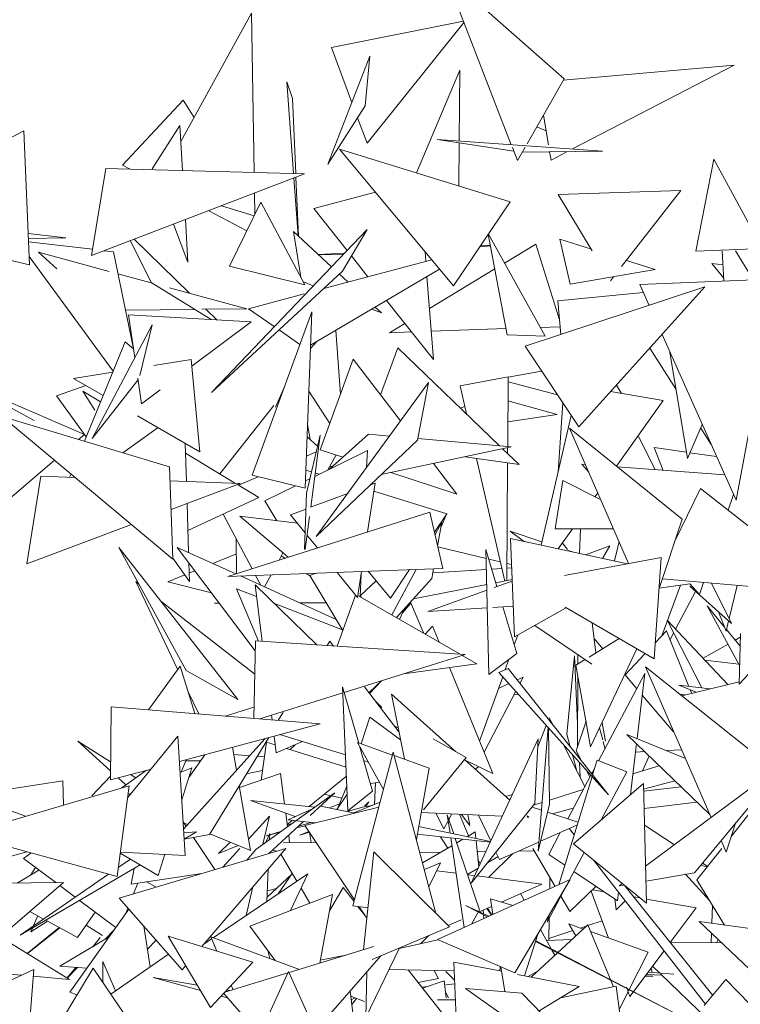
# Model space of a CAD drawing. Header units: metres. Extents: x -14.5 to 13.2, y -19 to 3.3.
# Tile 128 of 210: x 10.013 to 10.172, y 2.555 to 2.772. Entities that reach past the tile are written whole.
import ezdxf

# ---------------------------------------------------------------- set-up
doc = ezdxf.new("R2010")
doc.units = ezdxf.units.M
doc.layers.add('G-IMPT', color=7, linetype='Continuous', lineweight=5)
doc.layers.add('L-PLNT', color=7, linetype='Continuous', lineweight=5, true_color=0x005900)

# ---------------------------------------------------------------- blocks, each defined once
blk = doc.blocks.new('ÁRVORES ORNAMENTAIS - Pequeno e Médio Porte - Ipê-roxo-2870950-CORTE_CALÇADA')
at = {"layer": 'G-IMPT', "color": 253, "true_color": 0xaaaaaa}
for p, q in [((6.38122, 2.74409), (6.36675, 2.78155)), ((6.36675, 2.78155), (6.39281, 2.75853)), ((6.30857, 2.74477), (6.32409, 2.773)), ((6.32409, 2.773), (6.32469, 2.73797)), ((6.37073, 2.77125), (6.34172, 2.76543)), ((6.3495, 2.74443), (6.37083, 2.771)), ((6.34618, 2.75338), (6.34172, 2.76543)), ((6.34092, 2.73981), (6.35012, 2.76353)), ((6.34912, 2.7526), (6.35012, 2.76353)), ((6.36988, 2.7605), (6.36036, 2.73789)), ((6.36978, 2.74491), (6.36988, 2.7605)), ((6.43019, 2.76155), (6.39265, 2.75825)), ((6.39466, 2.74314), (6.43019, 2.76155)), ((6.33188, 2.7579), (6.33335, 2.73774)), ((6.33188, 2.7579), (6.33311, 2.75422)), ((6.3847, 2.74431), (6.39281, 2.75853)), ((6.29571, 2.7396), (6.30909, 2.75391)), ((6.31149, 2.75007), (6.30909, 2.75391)), ((6.33385, 2.73773), (6.33311, 2.75422)), ((6.34092, 2.73981), (6.34912, 2.7526)), ((6.3495, 2.74443), (6.34744, 2.74999)), ((6.38937, 2.74407), (6.38827, 2.75057)), ((6.27406, 2.74711), (6.24731, 2.73311)), ((6.27406, 2.74711), (6.27529, 2.71765)), ((6.30837, 2.74828), (6.30228, 2.73876)), ((6.30895, 2.73839), (6.30837, 2.74828)), ((6.3868, 2.74799), (6.38885, 2.74715)), ((6.40124, 2.74267), (6.36492, 2.74525)), ((6.36492, 2.74525), (6.38178, 2.74266)), ((6.36851, 2.71306), (6.34343, 2.74311)), ((6.34343, 2.74311), (6.38099, 2.73154)), ((6.36971, 2.73501), (6.36977, 2.74451)), ((6.38258, 2.74058), (6.38145, 2.74349)), ((6.38258, 2.74058), (6.38428, 2.74357)), ((6.40124, 2.74267), (6.38364, 2.74245)), ((6.38995, 2.74069), (6.38964, 2.74252)), ((6.38995, 2.74069), (6.39326, 2.74241)), ((6.42175, 2.72065), (6.42577, 2.74089)), ((6.43635, 2.7213), (6.42577, 2.74089)), ((6.29205, 2.73884), (6.28893, 2.71969)), ((6.29205, 2.73884), (6.33578, 2.73768)), ((6.29571, 2.7396), (6.29742, 2.73869)), ((6.33578, 2.73768), (6.28893, 2.71969)), ((6.33342, 2.73677), (6.33435, 2.72404)), ((6.33447, 2.72394), (6.33388, 2.73695)), ((6.32477, 2.73345), (6.32485, 2.72878)), ((6.33782, 2.73009), (6.35133, 2.73365)), ((6.39154, 2.73315), (6.4185, 2.73402)), ((6.39154, 2.73315), (6.39903, 2.72078)), ((6.4185, 2.73402), (6.40546, 2.7173)), ((6.31751, 2.73066), (6.32468, 2.72843)), ((6.32614, 2.73143), (6.31928, 2.71735)), ((6.32614, 2.73143), (6.33582, 2.71331)), ((6.33782, 2.73009), (6.34512, 2.72085)), ((6.36851, 2.71306), (6.38099, 2.73154)), ((6.31013, 2.71823), (6.30958, 2.72762)), ((6.31469, 2.72958), (6.32308, 2.72515)), ((6.31013, 2.71823), (6.30693, 2.7266)), ((6.31529, 2.6896), (6.34952, 2.72546)), ((6.34412, 2.71627), (6.34952, 2.72546)), ((6.24815, 2.72413), (6.27529, 2.71765)), ((6.28331, 2.72362), (6.275, 2.72457)), ((6.28331, 2.72362), (6.27504, 2.72344)), ((6.31047, 2.71142), (6.29829, 2.72329)), ((6.3417, 2.71726), (6.33333, 2.72498)), ((6.33333, 2.72498), (6.33495, 2.71494)), ((6.38032, 2.7023), (6.37616, 2.72439)), ((6.38867, 2.70198), (6.37619, 2.72444)), ((6.39885, 2.72108), (6.39188, 2.7233)), ((6.39416, 2.71343), (6.39188, 2.7233)), ((6.27507, 2.72276), (6.28916, 2.72108)), ((6.29747, 2.72297), (6.30204, 2.71376)), ((6.37428, 2.72161), (6.37663, 2.72188)), ((6.37445, 2.72185), (6.37662, 2.72196)), ((6.37973, 2.71807), (6.38661, 2.72223)), ((6.39177, 2.70577), (6.38661, 2.72223)), ((6.43635, 2.7213), (6.42175, 2.72065)), ((6.27521, 2.7195), (6.29369, 2.69432)), ((6.28129, 2.71678), (6.27731, 2.72044)), ((6.29282, 2.71622), (6.27731, 2.72044)), ((6.29174, 2.72077), (6.29374, 2.72053)), ((6.29813, 2.69923), (6.29374, 2.72053)), ((6.33878, 2.71996), (6.34457, 2.72027)), ((6.34434, 2.72003), (6.33888, 2.71987)), ((6.34609, 2.71963), (6.34971, 2.71505)), ((6.36243, 2.71846), (6.36227, 2.72054)), ((6.42796, 2.71412), (6.4276, 2.72078)), ((6.4305, 2.72078), (6.43413, 2.71487)), ((6.31928, 2.71735), (6.33582, 2.71331)), ((6.3371, 2.69999), (6.36544, 2.71674)), ((6.36372, 2.7188), (6.33998, 2.71244)), ((6.36322, 2.70807), (6.37759, 2.71677)), ((6.41284, 2.71664), (6.40651, 2.71865)), ((6.42529, 2.718), (6.42777, 2.71769)), ((6.42529, 2.718), (6.42793, 2.71472)), ((6.30204, 2.71371), (6.29474, 2.7157)), ((6.34412, 2.71627), (6.31529, 2.6896)), ((6.34536, 2.71388), (6.34345, 2.71565)), ((6.36408, 2.69687), (6.36268, 2.71511)), ((6.41284, 2.71664), (6.39416, 2.71343)), ((6.40372, 2.71507), (6.40303, 2.71419)), ((6.43971, 2.71463), (6.40945, 2.71332)), ((6.43971, 2.71463), (6.43062, 2.66591)), ((6.31522, 2.70565), (6.30204, 2.71376)), ((6.32305, 2.708), (6.30604, 2.71262)), ((6.33767, 2.71305), (6.3355, 2.7139)), ((6.42378, 2.71282), (6.38424, 2.69977)), ((6.39606, 2.68204), (6.42378, 2.71282)), ((6.41149, 2.70876), (6.40945, 2.71332)), ((6.33566, 2.71128), (6.32347, 2.70801)), ((6.41022, 2.71159), (6.39142, 2.70978)), ((6.3527, 2.70712), (6.35132, 2.70839)), ((6.35381, 2.70986), (6.36408, 2.69687)), ((6.39207, 2.70236), (6.39142, 2.70978)), ((6.29638, 2.70771), (6.31161, 2.70787)), ((6.29708, 2.70668), (6.32405, 2.70516)), ((6.29708, 2.70668), (6.29844, 2.69727)), ((6.31321, 2.70789), (6.32305, 2.708)), ((6.31646, 2.70558), (6.31408, 2.7079)), ((6.32911, 2.70408), (6.32347, 2.70801)), ((6.33738, 2.70736), (6.32423, 2.6714)), ((6.33591, 2.66854), (6.33738, 2.70736)), ((6.3527, 2.70712), (6.35058, 2.70796)), ((6.2891, 2.6795), (6.30223, 2.7045)), ((6.30223, 2.7045), (6.29955, 2.69336)), ((6.32405, 2.70516), (6.31099, 2.6954)), ((6.35443, 2.70274), (6.35782, 2.70479)), ((6.39192, 2.70406), (6.38759, 2.70391)), ((6.33475, 2.70016), (6.33016, 2.70335)), ((6.34364, 2.68924), (6.34262, 2.70325)), ((6.35931, 2.70291), (6.35443, 2.70274)), ((6.38007, 2.70364), (6.36361, 2.70306)), ((6.38867, 2.70198), (6.38032, 2.7023)), ((6.43062, 2.66591), (6.41435, 2.70235)), ((6.29631, 2.70072), (6.28737, 2.67889)), ((6.29631, 2.70072), (6.29816, 2.69921)), ((6.3384, 2.70076), (6.33707, 2.69926)), ((6.35247, 2.68908), (6.35628, 2.69941)), ((6.37861, 2.67789), (6.35628, 2.69941)), ((6.39606, 2.68204), (6.38424, 2.69977)), ((6.24418, 2.69905), (6.28736, 2.68037)), ((6.41164, 2.69934), (6.41744, 2.69025)), ((6.41994, 2.67506), (6.41608, 2.69847)), ((6.31086, 2.69685), (6.30262, 2.69553)), ((6.31086, 2.69685), (6.31271, 2.67655)), ((6.3392, 2.67701), (6.34643, 2.69693)), ((6.35687, 2.68337), (6.34643, 2.69693)), ((6.29359, 2.69407), (6.285, 2.69269)), ((6.38051, 2.69307), (6.36994, 2.69107)), ((6.38051, 2.69307), (6.38042, 2.67773)), ((6.38789, 2.6943), (6.38051, 2.69297)), ((6.2877, 2.69111), (6.28127, 2.6889)), ((6.285, 2.69269), (6.29148, 2.68892)), ((6.2891, 2.6795), (6.29915, 2.69234)), ((6.29909, 2.69272), (6.2999, 2.68711)), ((6.33134, 2.69083), (6.3294, 2.68638)), ((6.33834, 2.65794), (6.363, 2.69177)), ((6.36061, 2.67912), (6.363, 2.69177)), ((6.37136, 2.68488), (6.36994, 2.69107)), ((6.39135, 2.6891), (6.38051, 2.69194)), ((6.40435, 2.69125), (6.40545, 2.6894)), ((6.27629, 2.68345), (6.26445, 2.68996)), ((6.28775, 2.67983), (6.28127, 2.6889)), ((6.29093, 2.68757), (6.28704, 2.68992)), ((6.28704, 2.68992), (6.28969, 2.68569)), ((6.304, 2.69017), (6.2999, 2.68711)), ((6.34129, 2.68277), (6.33672, 2.6899)), ((6.40306, 2.68981), (6.41457, 2.68784)), ((6.31711, 2.67174), (6.32899, 2.68676)), ((6.37001, 2.68618), (6.37098, 2.68654)), ((6.3913, 2.68479), (6.38048, 2.6878)), ((6.39252, 2.68735), (6.3915, 2.67208)), ((6.40438, 2.6734), (6.41457, 2.68784)), ((6.30683, 2.65298), (6.26931, 2.68434)), ((6.26931, 2.68434), (6.30606, 2.67325)), ((6.29904, 2.68451), (6.31271, 2.67655)), ((6.3913, 2.68479), (6.38045, 2.68317)), ((6.39439, 2.68456), (6.38778, 2.65602)), ((6.33703, 2.67925), (6.33644, 2.68258)), ((6.41994, 2.67506), (6.4232, 2.68254)), ((6.28609, 2.67928), (6.28737, 2.68037)), ((6.29582, 2.67634), (6.30356, 2.68188)), ((6.33918, 2.68023), (6.33623, 2.66749)), ((6.33918, 2.68023), (6.33713, 2.66437)), ((6.34981, 2.68043), (6.34123, 2.67274)), ((6.34981, 2.68043), (6.35443, 2.68002)), ((6.41875, 2.66174), (6.39404, 2.68178)), ((6.39404, 2.68178), (6.40699, 2.65201)), ((6.41287, 2.67261), (6.40914, 2.68014)), ((6.42286, 2.68176), (6.42514, 2.67819)), ((6.30954, 2.6784), (6.3098, 2.67002)), ((6.33861, 2.67777), (6.33634, 2.67989)), ((6.36061, 2.67912), (6.33834, 2.65794)), ((6.36067, 2.67947), (6.38121, 2.67766)), ((6.32061, 2.66963), (6.3096, 2.67628)), ((6.33618, 2.67563), (6.33833, 2.67655)), ((6.34958, 2.67686), (6.33801, 2.67115)), ((6.3392, 2.67701), (6.34419, 2.67539)), ((6.3427, 2.67588), (6.34091, 2.67259)), ((6.34958, 2.67686), (6.34939, 2.6731)), ((6.38121, 2.67766), (6.35263, 2.67154)), ((6.38292, 2.67374), (6.37928, 2.67725)), ((6.38041, 2.67749), (6.3804, 2.67616)), ((6.41263, 2.67751), (6.4146, 2.67248)), ((6.41263, 2.67751), (6.41971, 2.67647)), ((6.42044, 2.67637), (6.42634, 2.6755)), ((6.26886, 2.66449), (6.2808, 2.67474)), ((6.34209, 2.67351), (6.34123, 2.67316)), ((6.36926, 2.66728), (6.36409, 2.67399)), ((6.37109, 2.67549), (6.38292, 2.67374)), ((6.37977, 2.64815), (6.37359, 2.67512)), ((6.38039, 2.67411), (6.38022, 2.64824)), ((6.39754, 2.67375), (6.39669, 2.67382)), ((6.39669, 2.67382), (6.39827, 2.67207)), ((6.28443, 2.67171), (6.28412, 2.67097)), ((6.30683, 2.65298), (6.30606, 2.67325)), ((6.33591, 2.66854), (6.32423, 2.6714)), ((6.33606, 2.67252), (6.33731, 2.67213)), ((6.3381, 2.67189), (6.33896, 2.67162)), ((6.35472, 2.67198), (6.36926, 2.66728)), ((6.42813, 2.67148), (6.40459, 2.67323)), ((6.27778, 2.6712), (6.27469, 2.65195)), ((6.27778, 2.6712), (6.28537, 2.67092)), ((6.30618, 2.67016), (6.32161, 2.66959)), ((6.32161, 2.66959), (6.30642, 2.66388)), ((6.3257, 2.66655), (6.32103, 2.66937)), ((6.32126, 2.66923), (6.32556, 2.67107)), ((6.33696, 2.67064), (6.33597, 2.67015)), ((6.34962, 2.65894), (6.35126, 2.66968)), ((6.3503, 2.66932), (6.35126, 2.66968)), ((6.39083, 2.65964), (6.39254, 2.67024)), ((6.40086, 2.66611), (6.39254, 2.67024)), ((6.33377, 2.66906), (6.32705, 2.66576)), ((6.33623, 2.66749), (6.33574, 2.65508)), ((6.33708, 2.66436), (6.34525, 2.66742)), ((6.35099, 2.66792), (6.36708, 2.66296)), ((6.39966, 2.66671), (6.40024, 2.66754)), ((6.41711, 2.65676), (6.42279, 2.66852)), ((6.45221, 2.64537), (6.42279, 2.66852)), ((6.43005, 2.66717), (6.42888, 2.66373)), ((6.30995, 2.6652), (6.31028, 2.65441)), ((6.3257, 2.66655), (6.31013, 2.65926)), ((6.32968, 2.66141), (6.32705, 2.66576)), ((6.31786, 2.66288), (6.32422, 2.65086)), ((6.31889, 2.64917), (6.36332, 2.66329)), ((6.33271, 2.66272), (6.3361, 2.66399)), ((6.33271, 2.66272), (6.33589, 2.65878)), ((6.36615, 2.65093), (6.36332, 2.66329)), ((6.36434, 2.65887), (6.36708, 2.66296)), ((6.36577, 2.66005), (6.36708, 2.66299)), ((6.29771, 2.6606), (6.27469, 2.65195)), ((6.33215, 2.65338), (6.32152, 2.66238)), ((6.33421, 2.66086), (6.32152, 2.66238)), ((6.33687, 2.66234), (6.33593, 2.65508)), ((6.36446, 2.65835), (6.36596, 2.66113)), ((6.36596, 2.66113), (6.36502, 2.65587)), ((6.41875, 2.66174), (6.41366, 2.64628)), ((6.38415, 2.6568), (6.38095, 2.65914)), ((6.38796, 2.6568), (6.38095, 2.65914)), ((6.40369, 2.6596), (6.39083, 2.65964)), ((6.39154, 2.65522), (6.39466, 2.65963)), ((6.39646, 2.65963), (6.39618, 2.65422)), ((6.32076, 2.6574), (6.32083, 2.64978)), ((6.33642, 2.65812), (6.33859, 2.65543)), ((6.38195, 2.63588), (6.38101, 2.65747)), ((6.40674, 2.65197), (6.38101, 2.65747)), ((6.39354, 2.65508), (6.39244, 2.65649)), ((6.4049, 2.65683), (6.40387, 2.65258)), ((6.32107, 2.62213), (6.29495, 2.65554)), ((6.29495, 2.65554), (6.30976, 2.62852)), ((6.32491, 2.63282), (6.30779, 2.65554)), ((6.30779, 2.65554), (6.32064, 2.64972)), ((6.32079, 2.65416), (6.31557, 2.65202)), ((6.33102, 2.65435), (6.33015, 2.65274)), ((6.37567, 2.6531), (6.36507, 2.65566)), ((6.37562, 2.65508), (6.3763, 2.62762)), ((6.37562, 2.65508), (6.37805, 2.64694)), ((6.39469, 2.65454), (6.3937, 2.65488)), ((6.39753, 2.65394), (6.40291, 2.65587)), ((6.40125, 2.65314), (6.40291, 2.65587)), ((6.31048, 2.64804), (6.30683, 2.65315)), ((6.31035, 2.65213), (6.31048, 2.64804)), ((6.33141, 2.65315), (6.33065, 2.65368)), ((6.3788, 2.65235), (6.37625, 2.65296)), ((6.38126, 2.65176), (6.38025, 2.652)), ((6.41416, 2.65336), (6.39288, 2.64935)), ((6.41416, 2.65336), (6.41259, 2.63104)), ((6.31165, 2.65041), (6.31042, 2.64991)), ((6.36615, 2.65093), (6.31889, 2.64917)), ((6.33704, 2.64919), (6.33615, 2.64981)), ((6.33688, 2.64938), (6.3383, 2.64989)), ((6.34293, 2.65006), (6.34742, 2.6445)), ((6.34742, 2.6445), (6.3483, 2.65026)), ((6.34822, 2.64975), (6.34797, 2.64472)), ((6.35466, 2.64441), (6.34973, 2.65032)), ((6.35466, 2.64441), (6.35885, 2.65066)), ((6.35493, 2.64071), (6.36033, 2.65071)), ((6.36413, 2.65086), (6.36374, 2.64868)), ((6.36396, 2.64995), (6.37573, 2.65068)), ((6.37691, 2.65075), (6.37914, 2.65089)), ((6.38024, 2.65096), (6.38129, 2.65103)), ((6.30788, 2.62866), (6.29864, 2.64804)), ((6.29864, 2.64804), (6.29937, 2.64747)), ((6.30943, 2.6495), (6.30569, 2.64797)), ((6.30569, 2.64797), (6.31529, 2.64559)), ((6.32165, 2.64927), (6.34273, 2.63973)), ((6.32499, 2.64939), (6.32613, 2.64724)), ((6.3284, 2.64952), (6.32696, 2.64687)), ((6.3442, 2.6373), (6.33692, 2.64938)), ((6.3481, 2.64498), (6.3515, 2.6482)), ((6.35597, 2.64011), (6.36374, 2.64868)), ((6.37747, 2.64673), (6.38141, 2.64814)), ((6.3778, 2.64777), (6.3814, 2.64846)), ((6.42044, 2.64751), (6.41376, 2.64658)), ((6.41443, 2.64861), (6.45221, 2.64537)), ((6.42044, 2.64752), (6.42257, 2.64517)), ((6.42348, 2.64783), (6.42257, 2.64517)), ((6.42963, 2.63883), (6.42524, 2.64768)), ((6.32561, 2.63494), (6.32083, 2.64642)), ((6.32521, 2.64472), (6.32083, 2.64642)), ((6.32645, 2.63488), (6.32489, 2.64731)), ((6.33856, 2.63409), (6.32489, 2.64731)), ((6.34824, 2.64457), (6.348, 2.64529)), ((6.35974, 2.64427), (6.37581, 2.64738)), ((6.3629, 2.64149), (6.37584, 2.64614)), ((6.41842, 2.64723), (6.41429, 2.6361)), ((6.41735, 2.63758), (6.42174, 2.64585)), ((6.42044, 2.64701), (6.42963, 2.63883)), ((6.4291, 2.6399), (6.43084, 2.6472)), ((6.45004, 2.64555), (6.43131, 2.62549)), ((6.3042, 2.64371), (6.3248, 2.62767)), ((6.317, 2.64331), (6.31594, 2.64331)), ((6.34414, 2.6374), (6.32914, 2.6432)), ((6.34055, 2.64335), (6.33475, 2.64334)), ((6.34295, 2.63381), (6.34698, 2.64504)), ((6.34749, 2.64499), (6.36997, 2.63204)), ((6.35915, 2.64331), (6.35729, 2.64113)), ((6.35906, 2.64351), (6.36198, 2.63665)), ((6.35666, 2.63971), (6.35767, 2.64199)), ((6.37593, 2.64226), (6.3629, 2.64149)), ((6.38165, 2.64261), (6.37718, 2.64234)), ((6.37939, 2.64247), (6.38244, 2.63224)), ((6.38195, 2.63588), (6.3931, 2.64217)), ((6.39309, 2.64243), (6.41259, 2.63104)), ((6.42804, 2.6381), (6.42431, 2.64267)), ((6.42431, 2.64267), (6.43141, 2.62958)), ((6.42676, 2.64139), (6.42843, 2.63711)), ((6.39899, 2.63899), (6.3998, 2.63235)), ((6.42879, 2.62539), (6.4155, 2.63954)), ((6.4155, 2.63954), (6.42307, 2.62465)), ((6.42843, 2.63711), (6.42898, 2.63941)), ((6.36228, 2.63647), (6.36391, 2.6382)), ((6.36391, 2.6382), (6.36534, 2.63471)), ((6.39895, 2.6299), (6.38642, 2.6384)), ((6.41532, 2.6372), (6.41284, 2.63455)), ((6.41532, 2.6372), (6.42025, 2.625)), ((6.41611, 2.63525), (6.41691, 2.63677)), ((6.43151, 2.63385), (6.42853, 2.63751)), ((6.32496, 2.63498), (6.32458, 2.61796)), ((6.32496, 2.63498), (6.37105, 2.63197)), ((6.34074, 2.63395), (6.34136, 2.6349)), ((6.34216, 2.63386), (6.34136, 2.6349)), ((6.38187, 2.63416), (6.38263, 2.63627)), ((6.40495, 2.6355), (6.39831, 2.63144)), ((6.39941, 2.63551), (6.40132, 2.63328)), ((6.43043, 2.63517), (6.43155, 2.6358)), ((6.43157, 2.63662), (6.43131, 2.62549)), ((6.40885, 2.63323), (6.39865, 2.61168)), ((6.42336, 2.63117), (6.42886, 2.63428)), ((6.37105, 2.63197), (6.34445, 2.62364)), ((6.37043, 2.63177), (6.37363, 2.62993)), ((6.3763, 2.62762), (6.38244, 2.63224)), ((6.37988, 2.62865), (6.38071, 2.63094)), ((6.39343, 2.6145), (6.39512, 2.63173)), ((6.3958, 2.61684), (6.39512, 2.63173)), ((6.39746, 2.63091), (6.39544, 2.62967)), ((6.39586, 2.62993), (6.39587, 2.63199)), ((6.41063, 2.63219), (6.40624, 2.62751)), ((6.43126, 2.62985), (6.42378, 2.63073)), ((6.30845, 2.62945), (6.30146, 2.61982)), ((6.31165, 2.619), (6.30845, 2.62945)), ((6.32107, 2.62213), (6.30976, 2.62852)), ((6.35755, 2.62774), (6.37363, 2.62993)), ((6.36763, 2.62911), (6.37716, 2.60583)), ((6.3805, 2.62891), (6.37849, 2.62805)), ((6.40262, 2.60113), (6.37849, 2.62805)), ((6.3805, 2.62891), (6.40262, 2.60113)), ((6.39865, 2.61168), (6.39544, 2.62967)), ((6.43529, 2.60972), (6.4107, 2.62926)), ((6.4107, 2.62926), (6.42513, 2.59617)), ((6.35265, 2.62621), (6.34995, 2.62362)), ((6.35008, 2.62345), (6.35267, 2.62621)), ((6.37423, 2.61298), (6.37933, 2.62711)), ((6.38249, 2.62641), (6.3838, 2.627)), ((6.3838, 2.627), (6.3831, 2.62565)), ((6.39577, 2.61178), (6.39585, 2.62737)), ((6.4004, 2.60865), (6.41058, 2.6278)), ((6.40618, 2.62759), (6.40882, 2.62449)), ((6.41058, 2.6278), (6.40887, 2.61352)), ((6.43133, 2.62602), (6.41868, 2.62292)), ((6.31252, 2.61893), (6.31014, 2.62391)), ((6.3441, 2.62488), (6.3453, 2.59763)), ((6.3441, 2.62488), (6.34767, 2.61253)), ((6.35651, 2.615), (6.34896, 2.62492)), ((6.38219, 2.62391), (6.37523, 2.61055)), ((6.37841, 2.62456), (6.38069, 2.62559)), ((6.42189, 2.6237), (6.41802, 2.62528)), ((6.41802, 2.62528), (6.42485, 2.62443)), ((6.42056, 2.62424), (6.42088, 2.62346)), ((6.34415, 2.62355), (6.32595, 2.61785)), ((6.35274, 2.62038), (6.3515, 2.62158)), ((6.35485, 2.6233), (6.36898, 2.61064)), ((6.35485, 2.6233), (6.35771, 2.60897)), ((6.38177, 2.62311), (6.38263, 2.62321)), ((6.41002, 2.62309), (6.41691, 2.61502)), ((6.41825, 2.62327), (6.41945, 2.62311)), ((6.29323, 2.62049), (6.29311, 2.60443)), ((6.29323, 2.62049), (6.3392, 2.61678)), ((6.31835, 2.61846), (6.32464, 2.62041)), ((6.32863, 2.61763), (6.3285, 2.61865)), ((6.32995, 2.61753), (6.33108, 2.61926)), ((6.3482, 2.61235), (6.35009, 2.61825)), ((6.35686, 2.61325), (6.35009, 2.61825)), ((6.39043, 2.61644), (6.38957, 2.6181)), ((6.3955, 2.6108), (6.39764, 2.61732)), ((6.3392, 2.61678), (6.30827, 2.60849)), ((6.35558, 2.61621), (6.35634, 2.61585)), ((6.38891, 2.61642), (6.38703, 2.61167)), ((6.3871, 2.58877), (6.38929, 2.616)), ((6.38965, 2.59912), (6.38941, 2.61586)), ((6.40132, 2.61321), (6.40064, 2.61588)), ((6.40117, 2.617), (6.40189, 2.61295)), ((6.29312, 2.60639), (6.28589, 2.61296)), ((6.29314, 2.60837), (6.28589, 2.61296)), ((6.29685, 2.6005), (6.30792, 2.61404)), ((6.30954, 2.58784), (6.30792, 2.61404)), ((6.32713, 2.61355), (6.30918, 2.59362)), ((6.32788, 2.61375), (6.31487, 2.59242)), ((6.32955, 2.61036), (6.32908, 2.61407)), ((6.32955, 2.61036), (6.33531, 2.61285)), ((6.33032, 2.6144), (6.34476, 2.60991)), ((6.36403, 2.61346), (6.37127, 2.60934)), ((6.38712, 2.61345), (6.3724, 2.58176)), ((6.38712, 2.61345), (6.38639, 2.59922)), ((6.39343, 2.6145), (6.39418, 2.61173)), ((6.40181, 2.6113), (6.40141, 2.61286)), ((6.40661, 2.61445), (6.42487, 2.59679)), ((6.40661, 2.61445), (6.41948, 2.60914)), ((6.32083, 2.60655), (6.31995, 2.61162)), ((6.3274, 2.61273), (6.32624, 2.60439)), ((6.32932, 2.61213), (6.3274, 2.61273)), ((6.34488, 2.60721), (6.33181, 2.61134)), ((6.33369, 2.61215), (6.33261, 2.61109)), ((6.35314, 2.60235), (6.34737, 2.61264)), ((6.35512, 2.60989), (6.34737, 2.61264)), ((6.34794, 2.61163), (6.35074, 2.60197)), ((6.39738, 2.60297), (6.39251, 2.6124)), ((6.3955, 2.6108), (6.39662, 2.60866)), ((6.40874, 2.6124), (6.40739, 2.60119)), ((6.41864, 2.61106), (6.41544, 2.61089)), ((6.30971, 2.60888), (6.30863, 2.60612)), ((6.31285, 2.6086), (6.30962, 2.60863)), ((6.31033, 2.60498), (6.31382, 2.60998)), ((6.3237, 2.60974), (6.32023, 2.61)), ((6.32695, 2.60949), (6.32536, 2.60961)), ((6.3464, 2.57674), (6.35528, 2.6105)), ((6.34896, 2.6086), (6.34978, 2.60834)), ((6.36464, 2.57509), (6.35528, 2.6105)), ((6.36318, 2.60703), (6.35548, 2.60977)), ((6.37127, 2.60934), (6.3619, 2.59786)), ((6.37092, 2.60891), (6.38087, 2.59999)), ((6.3711, 2.60875), (6.37716, 2.60583)), ((6.39464, 2.61003), (6.39563, 2.60637)), ((6.40008, 2.60878), (6.39909, 2.60556)), ((6.40659, 2.6062), (6.40008, 2.60878)), ((6.41054, 2.61065), (6.40851, 2.61054)), ((6.41003, 2.6064), (6.41156, 2.60966)), ((6.44186, 2.60861), (6.41074, 2.58546)), ((6.42148, 2.58403), (6.44186, 2.60861)), ((6.30202, 2.60682), (6.29311, 2.60443)), ((6.29562, 2.60269), (6.30101, 2.60655)), ((6.30842, 2.60603), (6.31099, 2.60711)), ((6.30879, 2.60004), (6.31099, 2.60711)), ((6.32303, 2.60579), (6.32653, 2.60648)), ((6.36034, 2.59136), (6.36318, 2.60703)), ((6.37401, 2.60734), (6.37329, 2.60678)), ((6.39634, 2.60498), (6.39619, 2.6083)), ((6.39769, 2.60663), (6.3985, 2.60508)), ((6.39889, 2.60581), (6.39955, 2.60705)), ((6.40794, 2.60574), (6.41373, 2.60756)), ((6.28265, 2.60425), (6.26178, 2.60098)), ((6.2828, 2.59891), (6.28265, 2.60425)), ((6.29312, 2.60529), (6.28903, 2.60093)), ((6.29651, 2.60332), (6.29479, 2.60488)), ((6.29867, 2.60487), (6.29751, 2.60561)), ((6.3305, 2.60583), (6.32148, 2.60277)), ((6.33138, 2.59913), (6.3305, 2.60583)), ((6.34496, 2.60529), (6.33677, 2.59858)), ((6.39897, 2.6052), (6.39163, 2.58139)), ((6.39361, 2.59589), (6.39872, 2.60548)), ((6.40659, 2.6062), (6.401, 2.59565)), ((6.41028, 2.60239), (6.41715, 2.60425)), ((6.29721, 2.60315), (6.26078, 2.59242)), ((6.29456, 2.58317), (6.29721, 2.60315)), ((6.32387, 2.58892), (6.32142, 2.60315)), ((6.34506, 2.60306), (6.34317, 2.59844)), ((6.35224, 2.60395), (6.35026, 2.60363)), ((6.35139, 2.60381), (6.35115, 2.59903)), ((6.38964, 2.59999), (6.39703, 2.60231)), ((6.3949, 2.59035), (6.41025, 2.60367)), ((6.41025, 2.60367), (6.41096, 2.5773)), ((6.4103, 2.60192), (6.41856, 2.60289)), ((6.27445, 2.59645), (6.26178, 2.60098)), ((6.29695, 2.60122), (6.2977, 2.60153)), ((6.32389, 2.5999), (6.33373, 2.59635)), ((6.32389, 2.5999), (6.33805, 2.59844)), ((6.34241, 2.60156), (6.32506, 2.58916)), ((6.34241, 2.60156), (6.33703, 2.59662)), ((6.34157, 2.60096), (6.34008, 2.60129)), ((6.34399, 2.60043), (6.34172, 2.60093)), ((6.34283, 2.59795), (6.34514, 2.60128)), ((6.3453, 2.59763), (6.35074, 2.60197)), ((6.38145, 2.60124), (6.37998, 2.6008)), ((6.33216, 2.59564), (6.3375, 2.59805)), ((6.35211, 2.59842), (6.33582, 2.59443)), ((6.33928, 2.59869), (6.3468, 2.59712)), ((6.34348, 2.59919), (6.34126, 2.59828)), ((6.34854, 2.59844), (6.34521, 2.59745)), ((6.34659, 2.59716), (6.3524, 2.59955)), ((6.35068, 2.59884), (6.34854, 2.59844)), ((6.34896, 2.59867), (6.34993, 2.59958)), ((6.34933, 2.59859), (6.34993, 2.59958)), ((6.3724, 2.58176), (6.38639, 2.59922)), ((6.38577, 2.59844), (6.38782, 2.59777)), ((6.38612, 2.59888), (6.38796, 2.59946)), ((6.3871, 2.58877), (6.38965, 2.59912)), ((6.39028, 2.59697), (6.39485, 2.59821)), ((6.4104, 2.59817), (6.42202, 2.59954)), ((6.42959, 2.59205), (6.43506, 2.59896)), ((6.32809, 2.59649), (6.32344, 2.59141)), ((6.32662, 2.59028), (6.32809, 2.59649)), ((6.33203, 2.59414), (6.33164, 2.5971)), ((6.33307, 2.59554), (6.33197, 2.59464)), ((6.33216, 2.59564), (6.33386, 2.59545)), ((6.37924, 2.59648), (6.36141, 2.59724)), ((6.36459, 2.59711), (6.36642, 2.59365)), ((6.36714, 2.59674), (6.36775, 2.59273)), ((6.36714, 2.59674), (6.36855, 2.59256)), ((6.36814, 2.59696), (6.36749, 2.59571)), ((6.36983, 2.59688), (6.3718, 2.5921)), ((6.37018, 2.59687), (6.3721, 2.59441)), ((6.3721, 2.59441), (6.37163, 2.59681)), ((6.37669, 2.591), (6.37401, 2.59671)), ((6.3847, 2.59656), (6.38507, 2.59624)), ((6.38507, 2.59624), (6.3847, 2.59625)), ((6.38921, 2.59732), (6.39588, 2.59515)), ((6.30909, 2.5952), (6.30973, 2.59422)), ((6.31008, 2.59461), (6.30925, 2.59495)), ((6.33555, 2.59527), (6.3279, 2.58825)), ((6.33313, 2.59493), (6.33199, 2.59446)), ((6.33588, 2.59435), (6.33402, 2.59387)), ((6.33408, 2.59543), (6.3381, 2.59499)), ((6.33723, 2.59508), (6.33444, 2.59425)), ((6.33582, 2.59443), (6.34675, 2.57809)), ((6.36085, 2.59417), (6.37663, 2.59087)), ((6.36734, 2.59542), (6.36642, 2.59365)), ((6.38763, 2.59093), (6.39566, 2.59446)), ((6.39502, 2.59238), (6.39397, 2.59374)), ((6.41709, 2.59018), (6.4105, 2.5945)), ((6.43053, 2.59494), (6.42846, 2.58854)), ((6.29456, 2.58317), (6.26078, 2.59242)), ((6.30923, 2.59282), (6.31202, 2.593)), ((6.30932, 2.59141), (6.31202, 2.593)), ((6.30933, 2.59142), (6.31487, 2.59242)), ((6.31135, 2.59178), (6.31605, 2.58471)), ((6.32387, 2.58892), (6.31497, 2.59259)), ((6.32726, 2.59074), (6.32812, 2.59266)), ((6.33057, 2.5931), (6.32735, 2.59215)), ((6.3303, 2.59291), (6.32735, 2.59215)), ((6.32812, 2.59266), (6.32807, 2.59131)), ((6.33249, 2.59062), (6.33228, 2.59226)), ((6.33471, 2.59228), (6.33671, 2.5931)), ((6.33684, 2.59291), (6.33471, 2.59228)), ((6.33685, 2.59289), (6.33723, 2.59064)), ((6.36055, 2.5925), (6.37657, 2.59072)), ((6.3673, 2.58945), (6.36568, 2.59193)), ((6.3679, 2.59168), (6.37089, 2.57201)), ((6.36889, 2.59158), (6.37422, 2.57583)), ((6.36922, 2.59058), (6.37059, 2.59139)), ((6.37153, 2.59194), (6.3733, 2.59298)), ((6.3733, 2.59298), (6.37345, 2.59154)), ((6.38945, 2.58805), (6.39199, 2.59285)), ((6.295, 2.57843), (6.33164, 2.58936)), ((6.31322, 2.56781), (6.33164, 2.58936)), ((6.31686, 2.58824), (6.31944, 2.59075)), ((6.3212, 2.59002), (6.31686, 2.58824)), ((6.32157, 2.58937), (6.31777, 2.58522)), ((6.32506, 2.58916), (6.32308, 2.58681)), ((6.32966, 2.58877), (6.32873, 2.58901)), ((6.33835, 2.59065), (6.33108, 2.59061)), ((6.36171, 2.58617), (6.36817, 2.58996)), ((6.37349, 2.59107), (6.37406, 2.58533)), ((6.3786, 2.58696), (6.38726, 2.59077)), ((6.38593, 2.58937), (6.39083, 2.58103)), ((6.3949, 2.59035), (6.41096, 2.5773)), ((6.42198, 2.58243), (6.42747, 2.58937)), ((6.42735, 2.5911), (6.42846, 2.58854)), ((6.25796, 2.58395), (6.2747, 2.58861)), ((6.27395, 2.58717), (6.27561, 2.58836)), ((6.27395, 2.58717), (6.28108, 2.58185)), ((6.2975, 2.587), (6.29482, 2.58515)), ((6.30361, 2.58345), (6.29524, 2.58831)), ((6.29527, 2.58858), (6.30954, 2.58784)), ((6.30361, 2.58345), (6.30506, 2.58807)), ((6.33408, 2.58217), (6.33056, 2.5881)), ((6.35102, 2.58863), (6.34874, 2.56708)), ((6.35102, 2.58863), (6.3676, 2.57215)), ((6.36573, 2.58853), (6.36111, 2.58846)), ((6.37562, 2.58868), (6.37373, 2.58865)), ((6.37389, 2.58702), (6.37434, 2.58593)), ((6.37596, 2.58619), (6.37831, 2.58756)), ((6.37618, 2.58301), (6.38155, 2.58826)), ((6.3786, 2.58696), (6.37785, 2.58855)), ((6.38624, 2.58885), (6.38277, 2.58879)), ((6.38945, 2.58805), (6.39296, 2.5857)), ((6.39721, 2.58848), (6.39403, 2.58247)), ((6.27324, 2.57028), (6.29965, 2.58575)), ((6.2766, 2.58519), (6.27562, 2.58356)), ((6.29832, 2.58497), (6.29766, 2.58149)), ((6.3278, 2.58487), (6.3275, 2.57771)), ((6.3621, 2.58471), (6.36566, 2.58623)), ((6.36566, 2.58623), (6.3631, 2.58091)), ((6.37157, 2.58365), (6.37391, 2.58501)), ((6.42389, 2.55512), (6.39946, 2.58665)), ((6.42415, 2.58532), (6.42287, 2.58571)), ((6.42435, 2.58543), (6.42324, 2.58616)), ((6.27261, 2.58174), (6.27738, 2.58461)), ((6.2927, 2.58368), (6.27324, 2.57028)), ((6.31321, 2.58389), (6.29766, 2.58149)), ((6.3157, 2.56971), (6.33646, 2.58378)), ((6.32754, 2.57865), (6.33296, 2.58371)), ((6.32995, 2.57937), (6.33307, 2.58387)), ((6.33271, 2.5757), (6.33646, 2.58378)), ((6.36481, 2.58446), (6.36908, 2.58391)), ((6.36498, 2.56934), (6.39413, 2.58252)), ((6.37159, 2.58359), (6.37316, 2.58339)), ((6.37366, 2.58333), (6.38796, 2.58152)), ((6.38201, 2.56198), (6.39413, 2.58252)), ((6.38972, 2.58291), (6.38968, 2.58051)), ((6.395, 2.58432), (6.40459, 2.57788)), ((6.42148, 2.58403), (6.41083, 2.58216)), ((6.4195, 2.58368), (6.42483, 2.57782)), ((6.24744, 2.58144), (6.28276, 2.58187)), ((6.26437, 2.56607), (6.28276, 2.58187)), ((6.28197, 2.58118), (6.28537, 2.57864)), ((6.29908, 2.5817), (6.29816, 2.57937)), ((6.30312, 2.58085), (6.30103, 2.58201)), ((6.32291, 2.5746), (6.3244, 2.5809)), ((6.3276, 2.58004), (6.32958, 2.58056)), ((6.33696, 2.57733), (6.335, 2.58063)), ((6.34422, 2.58076), (6.34124, 2.57565)), ((6.34422, 2.58076), (6.34665, 2.57769)), ((6.37907, 2.57757), (6.38796, 2.58152)), ((6.39337, 2.58123), (6.38908, 2.57314)), ((6.39408, 2.57549), (6.3999, 2.58104)), ((6.40561, 2.58165), (6.4049, 2.58112)), ((6.40602, 2.58132), (6.4049, 2.58112)), ((6.42549, 2.55705), (6.40621, 2.58117)), ((6.42198, 2.58243), (6.42811, 2.57253)), ((6.30884, 2.56269), (6.295, 2.57843)), ((6.3237, 2.57224), (6.34191, 2.57924)), ((6.3391, 2.56413), (6.34191, 2.57924)), ((6.37715, 2.57484), (6.37661, 2.57829)), ((6.38157, 2.57684), (6.37661, 2.57829)), ((6.38325, 2.57943), (6.38406, 2.57797)), ((6.39211, 2.57885), (6.39408, 2.57549)), ((6.39876, 2.57996), (6.40256, 2.56966)), ((6.39912, 2.5803), (6.40166, 2.57986)), ((6.40395, 2.57832), (6.40425, 2.57584)), ((6.40482, 2.57974), (6.40459, 2.57788)), ((6.40817, 2.57871), (6.40952, 2.57848)), ((6.41094, 2.57823), (6.42185, 2.57632)), ((6.28631, 2.57793), (6.29427, 2.57198)), ((6.29693, 2.57623), (6.29649, 2.57509)), ((6.3464, 2.57674), (6.34972, 2.5763)), ((6.34751, 2.57659), (6.34896, 2.57477)), ((6.34778, 2.57656), (6.34948, 2.57402)), ((6.37114, 2.5768), (6.37598, 2.57431)), ((6.37114, 2.5768), (6.37626, 2.57444)), ((6.37417, 2.5754), (6.37688, 2.5766)), ((6.37658, 2.57515), (6.37581, 2.57613)), ((6.37684, 2.5747), (6.37594, 2.57619)), ((6.37694, 2.57475), (6.37598, 2.57621)), ((6.40627, 2.57787), (6.40425, 2.57584)), ((6.42185, 2.57632), (6.41617, 2.56871)), ((6.42542, 2.57687), (6.42528, 2.57291)), ((6.27535, 2.5755), (6.27841, 2.57384)), ((6.27712, 2.57454), (6.27611, 2.57226)), ((6.28417, 2.55776), (6.29714, 2.576)), ((6.28588, 2.56981), (6.28975, 2.57536)), ((6.37249, 2.57273), (6.37422, 2.57583)), ((6.375, 2.57577), (6.37508, 2.57498)), ((6.3751, 2.57476), (6.37518, 2.57395)), ((6.38961, 2.57487), (6.38908, 2.57314)), ((6.38956, 2.57405), (6.38948, 2.56916)), ((6.28181, 2.572), (6.27476, 2.5663)), ((6.282, 2.5719), (6.27484, 2.56624)), ((6.27558, 2.57104), (6.27929, 2.57337)), ((6.27594, 2.57186), (6.27558, 2.57104)), ((6.27889, 2.57359), (6.28588, 2.56981)), ((6.28774, 2.57247), (6.29133, 2.57023)), ((6.30179, 2.56332), (6.30041, 2.57228)), ((6.3237, 2.57224), (6.32934, 2.56472)), ((6.35065, 2.56495), (6.3676, 2.57215)), ((6.36736, 2.57239), (6.37022, 2.57365)), ((6.39801, 2.57256), (6.38555, 2.56109)), ((6.39541, 2.57017), (6.39386, 2.57277)), ((6.39701, 2.57165), (6.39386, 2.57277)), ((6.39642, 2.57186), (6.39771, 2.57229)), ((6.39801, 2.57256), (6.4037, 2.55896)), ((6.39807, 2.57241), (6.40117, 2.57344)), ((6.44719, 2.54984), (6.42253, 2.57329)), ((6.46135, 2.56797), (6.42253, 2.57329)), ((6.26888, 2.56994), (6.28406, 2.56053)), ((6.28199, 2.56345), (6.2928, 2.56991)), ((6.29083, 2.56976), (6.28919, 2.56775)), ((6.29389, 2.57145), (6.29186, 2.56935)), ((6.30579, 2.57011), (6.31512, 2.55439)), ((6.30579, 2.57011), (6.32436, 2.56436)), ((6.31514, 2.56991), (6.31646, 2.56681)), ((6.31514, 2.56991), (6.33466, 2.56277)), ((6.36125, 2.56842), (6.36312, 2.57025)), ((6.38414, 2.56137), (6.38704, 2.5705)), ((6.38765, 2.57154), (6.39001, 2.56729)), ((6.38948, 2.56954), (6.39474, 2.57129)), ((6.41127, 2.56655), (6.39863, 2.57107)), ((6.42521, 2.57075), (6.42513, 2.56865)), ((6.30311, 2.56921), (6.3012, 2.56713)), ((6.31364, 2.56831), (6.31534, 2.56946)), ((6.33237, 2.56207), (6.35099, 2.56777)), ((6.35663, 2.56749), (6.34926, 2.55218)), ((6.36509, 2.56929), (6.35658, 2.56737)), ((6.38201, 2.56198), (6.36498, 2.56934)), ((6.38653, 2.56889), (6.4181, 2.55266)), ((6.4181, 2.55266), (6.38658, 2.56907)), ((6.38898, 2.56915), (6.39452, 2.56935)), ((6.41618, 2.56873), (6.42743, 2.56863)), ((6.42668, 2.56935), (6.42633, 2.56864)), ((6.30582, 2.56612), (6.29317, 2.55733)), ((6.32767, 2.56694), (6.32811, 2.56517)), ((6.33159, 2.54184), (6.35251, 2.56574)), ((6.34482, 2.5659), (6.33922, 2.56478)), ((6.39016, 2.56702), (6.39078, 2.56591)), ((6.40699, 2.55804), (6.41127, 2.56655)), ((6.41479, 2.56687), (6.40729, 2.55684)), ((6.28074, 2.54895), (6.2893, 2.56304)), ((6.28793, 2.56305), (6.28199, 2.56345)), ((6.28546, 2.56322), (6.28352, 2.56087)), ((6.28588, 2.56319), (6.28358, 2.56083)), ((6.29831, 2.54974), (6.2893, 2.56304)), ((6.29144, 2.55989), (6.29139, 2.56453)), ((6.29139, 2.56453), (6.2942, 2.55805)), ((6.30884, 2.56269), (6.30964, 2.56363)), ((6.31512, 2.55439), (6.32436, 2.56436)), ((6.36916, 2.54987), (6.36859, 2.56439)), ((6.3791, 2.56235), (6.36859, 2.56439)), ((6.37878, 2.56337), (6.37873, 2.56242)), ((6.37979, 2.55789), (6.37895, 2.5633)), ((6.41219, 2.56209), (6.41193, 2.56304)), ((6.41228, 2.56351), (6.41389, 2.56195)), ((6.25384, 2.55225), (6.27626, 2.56275)), ((6.27354, 2.56148), (6.26433, 2.56231)), ((6.27626, 2.56275), (6.27528, 2.55067)), ((6.28406, 2.56053), (6.27614, 2.56125)), ((6.31289, 2.55815), (6.30247, 2.561)), ((6.31218, 2.55934), (6.30247, 2.561)), ((6.31824, 2.55775), (6.3321, 2.56199)), ((6.33226, 2.56233), (6.31834, 2.53225)), ((6.33691, 2.55187), (6.33226, 2.56233)), ((6.34946, 2.56225), (6.34926, 2.55218)), ((6.36867, 2.56245), (6.35435, 2.56275)), ((6.35854, 2.56266), (6.36873, 2.54978)), ((6.3652, 2.56072), (6.36425, 2.56254)), ((6.36683, 2.56228), (6.36875, 2.56043)), ((6.39615, 2.55903), (6.38255, 2.56168)), ((6.38491, 2.56122), (6.38697, 2.5624)), ((6.41242, 2.56125), (6.41063, 2.56131)), ((6.41435, 2.5615), (6.41087, 2.56163)), ((6.41127, 2.56216), (6.41695, 2.56171)), ((6.41403, 2.56181), (6.42432, 2.55186)), ((6.31965, 2.55928), (6.32006, 2.55831)), ((6.36518, 2.56077), (6.36075, 2.55986)), ((6.36153, 2.55888), (6.36281, 2.55901)), ((6.36645, 2.56023), (6.36172, 2.55864)), ((6.36688, 2.55652), (6.36645, 2.56023)), ((6.36683, 2.5594), (6.36878, 2.55959)), ((6.38732, 2.55369), (6.39615, 2.55903)), ((6.40424, 2.55907), (6.39205, 2.55655)), ((6.40628, 2.54388), (6.40424, 2.55907)), ((6.40655, 2.55884), (6.40729, 2.55684)), ((6.42364, 2.55481), (6.42839, 2.56058)), ((6.43832, 2.55028), (6.42839, 2.56058)), ((6.28573, 2.55716), (6.28417, 2.55776)), ((6.31885, 2.55652), (6.31745, 2.5569)), ((6.32584, 2.54846), (6.318, 2.5575)), ((6.31938, 2.5581), (6.31867, 2.55823)), ((6.3467, 2.55079), (6.34579, 2.55807)), ((6.34594, 2.55687), (6.34896, 2.55569)), ((6.3674, 2.55652), (6.36683, 2.55762)), ((6.38353, 2.55758), (6.37116, 2.55859)), ((6.37116, 2.55859), (6.38022, 2.55215)), ((6.38353, 2.55758), (6.40824, 2.53223)), ((6.405, 2.55407), (6.40691, 2.55787)), ((6.34604, 2.55605), (6.34682, 2.55652)), ((6.34617, 2.55503), (6.34716, 2.55639)), ((6.36892, 2.55608), (6.36498, 2.55608))]:
    blk.add_line(p, q, dxfattribs=at)

msp = doc.modelspace()

# ---------------------------------------------------------------- block references
at = {"layer": 'L-PLNT', "color": 253, "true_color": 0xaaaaaa}
msp.add_blockref('ÁRVORES ORNAMENTAIS - Pequeno e Médio Porte - Ipê-roxo-2870950-CORTE_CALÇADA', (3.74032, 0), dxfattribs=at)

doc.saveas('drawing.dxf')
